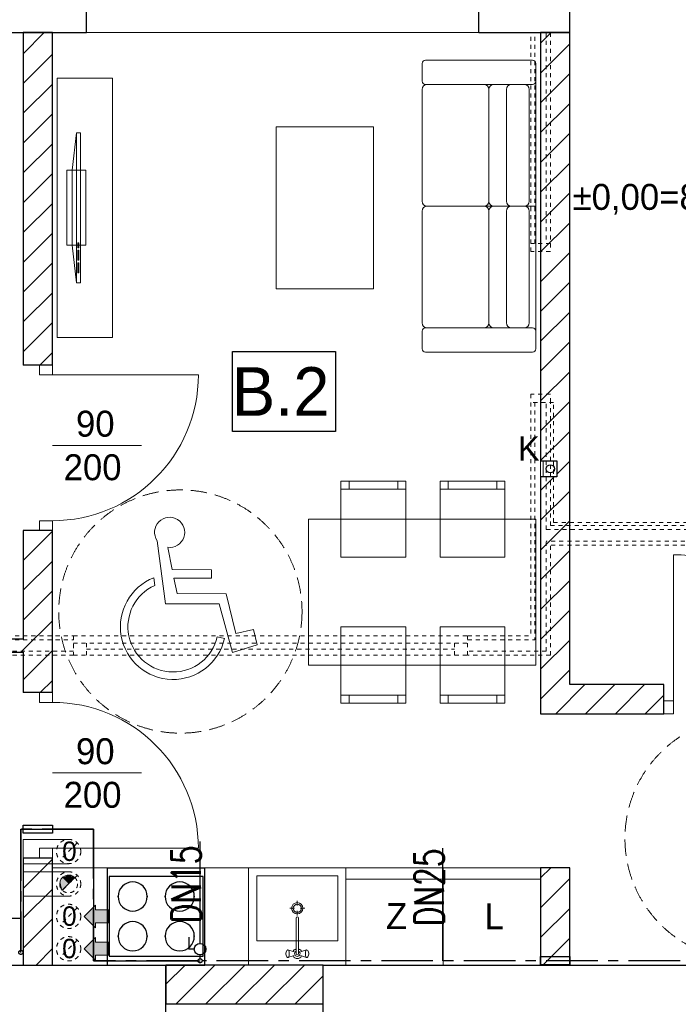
# Model space of a CAD drawing. Extents: x -220425 to -32551, y -64521 to 77206.
# Tile 25 of 59: x -181694 to -177633, y -3767 to 2305. Entities that reach past the tile are written whole.
import ezdxf
from ezdxf.lldxf.tags import DXFTag

# ---------------------------------------------------------------- set-up
doc = ezdxf.new("R2010")
doc.units = 0
doc.header["$MEASUREMENT"] = 0
for name, pattern in [('Hidden Line', [50, 25, -25]), ('Krawędzie ukryte', [150, 100, -50]), ('MITTE', [50.8, 31.75, -6.35, 6.35, -6.35])]:
    doc.linetypes.add(name, pattern=pattern)
for name, color, linetype in [('#op-kan-san', 3, 'Continuous'), ('#opisy', 252, 'Continuous'), ('_MK_opis gazu', 3, 'Continuous'), ('armatura', 6, 'Continuous'), ('Drzwi ArchiCAD', 7, 'Continuous')]:
    doc.layers.add(name, color=color, linetype=linetype)
for name, color, linetype, lineweight, true_color in [('Arch drzwi_Nr_Pióra__4', 7, 'Continuous', 9, 0x029e21), ('Arch obudowy GK_Nr_Pióra__9', 7, 'Continuous', 13, 0x3dad99), ('Arch okna_Nr_Pióra__4', 7, 'Continuous', 9, 0x029e21), ('arch wypelnienia_Nr_Pióra__89', 7, 'Continuous', 20, 0x71cebe), ('Arch wyposarzenie_Nr_Pióra__2', 7, 'Continuous', 13, 0x7f7f7f), ('Arch wyposarzenie_Nr_Pióra__9', 7, 'Continuous', 13, 0x3dad99), ('Arch wyposazenie_Nr_Pióra__9', 7, 'Continuous', 13, 0x3dad99)]:
    doc.layers.add(name, color=color, linetype=linetype, lineweight=lineweight, true_color=true_color)
for name, color, linetype, lineweight in [('Arch IS_Nr_Pióra__52', 34, 'Continuous', 25), ('Arch kominy_Nr_Pióra__1', 7, 'Continuous', 25), ('Arch kominy_Nr_Pióra__10', 134, 'Continuous', 18), ('Arch kominy_Nr_Pióra__21', 7, 'Continuous', 9), ('Arch opisy_Nr_Pióra__21', 7, 'Continuous', 9), ('arch wypelnienia_Nr_Pióra__21', 7, 'Continuous', 9), ('Arch wyposazenie_Nr_Pióra__100', 2, 'Continuous', 25), ('Arch ściany nośne_Nr_Pióra__21', 7, 'Continuous', 9), ('Arch ściany nośne_Nr_Pióra__27', 7, 'Continuous', 30), ('Drzwi ArchiCAD_Nr_Pióra__27', 7, 'Continuous', 30), ('Drzwi ArchiCAD_Nr_Pióra__5', 7, 'Continuous', 13), ('INWENT OPISY_Nr_Pióra__52', 34, 'Continuous', 25), ('INWENT RZĘDNE_Nr_Pióra__21', 7, 'Continuous', 9), ('INWENT. DRZWI_Nr_Pióra__101', 8, 'Continuous', 13), ('INWENT. OKNA_Nr_Pióra__101', 8, 'Continuous', 13), ('INWENT.ŚCIANY_Nr_Pióra__1', 7, 'Continuous', 25), ('INWENT.ŚCIANY_Nr_Pióra__101', 8, 'Continuous', 13), ('IS_Zimna_woda', 5, 'SOLID', 30), ('Istniejące stropy_Nr_Pióra__5', 7, 'Continuous', 13)]:
    doc.layers.add(name, color=color, linetype=linetype, lineweight=lineweight)
doc.styles.add('GENERATED_STYLE_2', font='txt')
doc.styles.add('GENERATED_STYLE_4', font='txt')
doc.styles.add('GENERATED_STYLE_6', font='txt')
doc.styles.add('ROMANS', font='romans.shx', dxfattribs={"width": 0.85, "height": 0.11})
tags = doc.linetypes.add('SOLID', pattern=[10, 10, 0]).pattern_tags.tags
tags[6:7] = [DXFTag(74, 4), DXFTag(75, 0), DXFTag(340, '0'), DXFTag(46, 0.0), DXFTag(50, 0.0), DXFTag(44, 0.0), DXFTag(45, 0.0)]
tags[4:5] = [DXFTag(74, 4), DXFTag(75, 0), DXFTag(340, '0'), DXFTag(46, 0.0), DXFTag(50, 0.0), DXFTag(44, 0.0), DXFTag(45, 0.0)]
pattern_1 = [(45, (197252.38, 10015.15), (-91.92388, 91.92388), [])]

# ---------------------------------------------------------------- blocks, each defined once
blk = doc.blocks.new('A$C68B6B573')
at = {"layer": 'Arch ściany nośne_Nr_Pióra__21', "linetype": 'Continuous'}
h = blk.add_hatch(dxfattribs=at)
h.set_pattern_fill('Common_Brick', color=252, style=0, pattern_type=2)
h.set_pattern_definition(pattern_1)
h.paths.add_polyline_path([(15760, 12240), (15580, 12240), (15580, 10190), (15680, 10190), (15760, 10190)], flags=0)
h = blk.add_hatch(dxfattribs=at)
h.set_pattern_fill('Common_Brick', color=252, style=0, pattern_type=2)
h.set_pattern_definition(pattern_1)
h.paths.add_polyline_path([(18770, 12240), (18770, 9600), (18950, 9600), (18950, 12240)], flags=0)
h = blk.add_hatch(dxfattribs=at)
h.set_pattern_fill('Common_Brick', color=252, style=0, pattern_type=2)
h.set_pattern_definition(pattern_1)
h.paths.add_polyline_path([(18870, 9600), (18870, 9500), (18950, 9500), (18950, 9600)], flags=0)
h = blk.add_hatch(dxfattribs=at)
h.set_pattern_fill('Common_Brick', color=252, style=0, pattern_type=2)
h.set_pattern_definition(pattern_1)
h.paths.add_polyline_path([(18770, 9500), (18770, 8040), (18950, 8220), (18950, 9500)], flags=0)
h = blk.add_hatch(dxfattribs=at)
h.set_pattern_fill('Common_Brick', color=252, style=0, pattern_type=2)
h.set_pattern_definition(pattern_1)
h.paths.add_polyline_path([(15580, 8170), (15680, 8170), (15760, 8170), (15760, 9170), (15680, 9170), (15580, 9170)], flags=0)
h = blk.add_hatch(dxfattribs=at)
h.set_pattern_fill('Common_Brick', color=252, style=0, pattern_type=2)
h.set_pattern_definition(pattern_1)
h.paths.add_polyline_path([(12820, 8420), (15580, 8420), (15580, 8500), (12820, 8500)], flags=0)
h = blk.add_hatch(dxfattribs=at)
h.set_pattern_fill('Common_Brick', color=252, style=0, pattern_type=2)
h.set_pattern_definition(pattern_1)
h.paths.add_polyline_path([(18770, 8040), (19530, 8040), (19530, 8120), (19530, 8220), (18950, 8220)], flags=0)
h = blk.add_hatch(dxfattribs=at)
h.set_pattern_fill('Common_Brick', color=252, style=0, pattern_type=2)
h.set_pattern_definition(pattern_1)
h.paths.add_polyline_path([(15580, 6490), (15760, 6490), (15760, 7150), (15680, 7150), (15580, 7150)], flags=0)
h = blk.add_hatch(dxfattribs=at)
h.set_pattern_fill('Common_Brick', color=252, style=0, pattern_type=2)
h.set_pattern_definition(pattern_1)
h.paths.add_polyline_path([(18770, 7090), (18770, 6490), (18950, 6490), (18950, 7090)], flags=0)
h = blk.add_hatch(dxfattribs=at)
h.set_pattern_fill('Common_Brick', color=252, style=0, pattern_type=2)
h.set_pattern_definition(pattern_1)
h.paths.add_polyline_path([(16460, 6250), (17430, 6250), (17430, 6490), (16460, 6490)], flags=0)
at = {"color": 252}
for p, q in [((16869.8, 9779.9), (16869.8, 10274)), ((16869.8, 10274), (17505.1, 10274)), ((17505.1, 10274), (17505.1, 9779.9)), ((17505.1, 9779.9), (16869.8, 9779.9))]:
    blk.add_line(p, q, dxfattribs=at)
at = {"layer": 'Arch IS_Nr_Pióra__52', "color": 252, "linetype": 'Continuous'}
blk.add_circle((18830, 9550), 25, dxfattribs=at)
at = {"layer": 'Arch kominy_Nr_Pióra__1', "color": 252, "linetype": 'Continuous'}
for points in [[(16025, 6720), (15955, 6790), (16025, 6860)], [(16105, 6750), (16025, 6830), (16105, 6830)], [(16025, 6750), (16025, 6830), (16105, 6750)], [(16025, 6520), (15955, 6590), (16025, 6660)], [(16105, 6550), (16025, 6630), (16105, 6630)], [(16025, 6550), (16025, 6630), (16105, 6550)]]:
    blk.add_solid(points, dxfattribs=at)
at = {"layer": 'Arch kominy_Nr_Pióra__21', "color": 252, "linetype": 'Continuous'}
for p, q in [((15860, 7265), (15580, 7265)), ((15580, 7265), (15580, 7115)), ((15860, 7115), (15580, 7115)), ((15860, 7065), (15580, 7065)), ((15580, 7065), (15580, 6915)), ((15860, 6915), (15580, 6915)), ((16025, 6860), (15955, 6790)), ((16025, 6830), (16025, 6860)), ((16105, 6830), (16025, 6830)), ((16105, 6830), (16105, 6750)), ((15955, 6790), (16025, 6720)), ((16105, 6750), (16025, 6750)), ((16025, 6750), (16025, 6720)), ((16025, 6660), (15955, 6590)), ((16025, 6630), (16025, 6660)), ((16105, 6630), (16025, 6630)), ((16105, 6630), (16105, 6550)), ((15955, 6590), (16025, 6520)), ((16105, 6550), (16025, 6550)), ((16025, 6550), (16025, 6520))]:
    blk.add_line(p, q, dxfattribs=at)
at = {"layer": 'Arch kominy_Nr_Pióra__21', "color": 252, "linetype": 'Hidden Line'}
for p, q in [((15913, 7243), (15807, 7137)), ((15913, 7043), (15807, 6937)), ((15913, 6843), (15807, 6737)), ((15913, 6643), (15807, 6537))]:
    blk.add_line(p, q, dxfattribs=at)
for centre, radius in [((15860, 7190), 75), ((15860, 6990), 75), ((15860, 6990), 55), ((15860, 6790), 75), ((15860, 6590), 75)]:
    blk.add_circle(centre, radius, dxfattribs=at)
at = {"layer": 'Arch obudowy GK_Nr_Pióra__9', "color": 252, "linetype": 'Continuous'}
for p, q in [((18770, 9500), (18770, 9600)), ((18785, 9500), (18785, 9600))]:
    blk.add_line(p, q, dxfattribs=at)
at = {"layer": 'Arch okna_Nr_Pióra__4', "color": 252, "linetype": 'Continuous'}
for p, q in [((15970, 12240), (18390, 12240)), ((16310, 9694.3), (15760, 9694.3)), ((16310, 7674.3), (15760, 7674.3))]:
    blk.add_line(p, q, dxfattribs=at)
at = {"layer": 'Arch opisy_Nr_Pióra__21', "color": 252, "linetype": 'Continuous'}
for p, q in [((16869.8, 9779.9), (16869.8, 10274)), ((16869.8, 10274), (17505.1, 10274)), ((17505.1, 10274), (17505.1, 9779.9)), ((17505.1, 9779.9), (16869.8, 9779.9))]:
    blk.add_line(p, q, dxfattribs=at)
at = {"layer": 'Arch opisy_Nr_Pióra__21', "color": 252, "linetype": 'Krawędzie ukryte'}
for centre in [(16549.1, 8670), (20040, 7270)]:
    blk.add_circle(centre, 750, dxfattribs=at)
at = {"layer": 'arch wypelnienia_Nr_Pióra__21', "color": 252, "linetype": 'Continuous'}
blk.add_line((15821.1, 6951.1), (15898.9, 7028.9), dxfattribs=at)
for start, end in [(45, 180), (180, 225)]:
    blk.add_arc((15860, 6990), 55, start, end, dxfattribs=at)
at = {"layer": 'arch wypelnienia_Nr_Pióra__89', "color": 252, "linetype": 'Continuous'}
for points in [[(15860, 6990), (15821.1, 7028.9), (15860, 7045)], [(15860, 6990), (15860, 7045), (15898.9, 7028.9)], [(15809.2, 6969), (15805, 6990), (15809.2, 7000.1)], [(15821.1, 6951.1), (15809.2, 7000.1), (15821.1, 7028.9)], [(15809.2, 6969), (15809.2, 7000.1), (15821.1, 6951.1)], [(15821.1, 6951.1), (15821.1, 7028.9), (15860, 6990)]]:
    blk.add_solid(points, dxfattribs=at)
at = {"layer": 'Arch wyposarzenie_Nr_Pióra__2', "color": 252, "linetype": 'Continuous'}
for p, q in [((16405.4, 9107), (16457.5, 8717.9)), ((16498.3, 8929), (16470.7, 9063.9)), ((16741.8, 8928), (16498.3, 8929)), ((16741.6, 8874.8), (16741.8, 8928)), ((16384.6, 8878.4), (16391, 8830.7)), ((16509.2, 8875.7), (16741.6, 8874.8)), ((16528.6, 8780.5), (16509.2, 8875.7)), ((16831.7, 8779.3), (16528.6, 8780.5)), ((16891.8, 8534.8), (16831.7, 8779.3)), ((16457.5, 8717.9), (16788.2, 8716.5)), ((16788.2, 8716.5), (16869.6, 8417.3)), ((16821.2, 8504.1), (16775.9, 8514.4)), ((17000.1, 8558.4), (16891.8, 8534.8)), ((17023.3, 8463.9), (17000.1, 8558.4)), ((16869.6, 8417.3), (17023.3, 8463.9))]:
    blk.add_line(p, q, dxfattribs=at)
for centre, major_axis, start_param, end_param in [((16482.9, 9158.2), (92.9, 0), 4.583801, 10.008202), ((16504.2, 8576.1), (325.1, 0), 1.947533, 6.059917), ((16504.2, 8576.1), (278.7, 0), 1.989195, 6.059917)]:
    blk.add_ellipse(centre, major_axis=major_axis, ratio=0.999933, start_param=start_param, end_param=end_param, dxfattribs=at)
at = {"layer": 'Arch wyposarzenie_Nr_Pióra__9', "color": 252, "linetype": 'Continuous'}
for p, q in [((17270, 6885.5), (17270, 6856.7)), ((17224.5, 6840), (17253.3, 6840)), ((17270, 6823.3), (17270, 6794.5)), ((17286.7, 6840), (17315.5, 6840)), ((17262.1, 6778.9), (17262.1, 6558.6)), ((17277.9, 6558.6), (17277.9, 6778.9)), ((17200.9, 6570), (17200, 6563.5)), ((17200, 6563.5), (17200, 6556.5)), ((17202.4, 6575.3), (17200.9, 6570)), ((17204.4, 6578.8), (17202.4, 6575.3)), ((17209.6, 6582.6), (17204.4, 6578.8)), ((17212.4, 6584), (17209.6, 6582.6)), ((17249.9, 6572), (17212.4, 6584)), ((17215.2, 6582.6), (17212.4, 6584)), ((17217.7, 6578.4), (17215.2, 6582.6)), ((17219.5, 6572), (17217.7, 6578.4)), ((17220.5, 6564.2), (17219.5, 6572)), ((17220.5, 6555.8), (17220.5, 6564.2)), ((17290.1, 6572), (17327.6, 6584)), ((17320.5, 6572), (17319.5, 6564.2)), ((17319.5, 6564.2), (17319.5, 6555.8)), ((17322.3, 6578.4), (17320.5, 6572)), ((17324.8, 6582.6), (17322.3, 6578.4)), ((17327.6, 6584), (17324.8, 6582.6)), ((17330.4, 6582.6), (17327.6, 6584)), ((17330.4, 6582.6), (17335.6, 6578.8)), ((17337.6, 6575.3), (17335.6, 6578.8)), ((17339.1, 6570), (17337.6, 6575.3)), ((17340, 6563.5), (17339.1, 6570)), ((17340, 6556.5), (17340, 6563.5)), ((17200, 6556.5), (17200.9, 6550)), ((17200.9, 6550), (17202.4, 6544.7)), ((17202.4, 6544.7), (17204.4, 6541.2)), ((17209.6, 6537.4), (17204.4, 6541.2)), ((17209.6, 6537.4), (17212.4, 6536)), ((17249.9, 6548), (17212.4, 6536)), ((17212.4, 6536), (17215.2, 6537.4)), ((17215.2, 6537.4), (17217.7, 6541.6)), ((17217.7, 6541.6), (17219.5, 6548)), ((17219.5, 6548), (17220.5, 6555.8)), ((17290.1, 6548), (17327.6, 6536)), ((17319.5, 6555.8), (17320.5, 6548)), ((17320.5, 6548), (17322.3, 6541.6)), ((17322.3, 6541.6), (17324.8, 6537.4)), ((17324.8, 6537.4), (17327.6, 6536)), ((17327.6, 6536), (17330.4, 6537.4)), ((17330.4, 6537.4), (17335.6, 6541.2)), ((17335.6, 6541.2), (17337.6, 6544.7)), ((17337.6, 6544.7), (17339.1, 6550)), ((17339.1, 6550), (17340, 6556.5))]:
    blk.add_line(p, q, dxfattribs=at)
for radius in [35, 25]:
    blk.add_circle((17270, 6840), radius, dxfattribs=at)
for centre, radius, start, end in [((17270, 6778.9), 7.88, 0, 180), ((17270, 6560), 30, 105.22531, 152.02347), ((17270, 6560), 16.8, 118.05488, 61.94512), ((17270, 6560), 8, 190, 350), ((17270, 6560), 30, 27.97653, 74.77469), ((17270, 6560), 30, 207.97653, 332.02347)]:
    blk.add_arc(centre, radius, start, end, dxfattribs=at)
at = {"layer": 'Arch wyposazenie_Nr_Pióra__100', "color": 252, "linetype": 'Continuous'}
for p, q in [((16100, 6490), (16100, 7090)), ((16100, 7090), (16700, 7090)), ((16700, 6490), (16700, 7090)), ((16110, 7035), (16110, 6545)), ((16690, 7035), (16110, 7035)), ((16690, 6545), (16690, 7035)), ((16110, 6545), (16690, 6545)), ((16100, 6490), (16700, 6490))]:
    blk.add_line(p, q, dxfattribs=at)
for centre, start, end in [((16255, 6912.5), 0, 180), ((16545, 6912.5), 0, 180), ((16255, 6912.5), 180, 0), ((16545, 6912.5), 180, 0), ((16255, 6667.5), 0, 180), ((16545, 6667.5), 0, 180), ((16255, 6667.5), 180, 0), ((16545, 6667.5), 180, 0)]:
    blk.add_arc(centre, 90, start, end, dxfattribs=at)
for p in [(16165, 6912.5), (16345, 6912.5), (16455, 6912.5), (16635, 6912.5), (16165, 6667.5), (16345, 6667.5), (16455, 6667.5), (16635, 6667.5)]:
    blk.add_point(p, dxfattribs=at)
at = {"layer": 'Arch wyposazenie_Nr_Pióra__9', "color": 252, "linetype": 'Continuous'}
for p, q in [((18040, 11940), (18040, 12050)), ((18060, 12070), (18720, 12070)), ((18740, 12050), (18740, 11940)), ((15790, 11960), (15790, 10360)), ((16130, 11960), (15790, 11960)), ((16130, 10360), (16130, 11960)), ((18720, 11920), (18060, 11920)), ((18070, 11920), (18421.3, 11920)), ((18670, 11920), (18481.3, 11920)), ((18740, 11940), (18740, 11170)), ((18040, 11200), (18040, 11890)), ((18451.3, 11890), (18451.3, 11200)), ((18451.3, 11890), (18451.3, 11200)), ((18560, 11890), (18560, 11200)), ((18700, 11200), (18700, 11890)), ((17140, 11660), (17140, 10660)), ((17740, 11660), (17140, 11660)), ((17740, 10660), (17740, 11660)), ((15882.8, 11391.4), (15907.8, 11622.8)), ((15907.8, 11622.8), (15907.8, 10697.2)), ((15907.8, 11622.8), (15932.8, 11622.8)), ((15932.8, 11622.8), (15932.8, 10697.2)), ((15850, 10928.6), (15850, 11391.4)), ((15850, 11391.4), (15965.7, 11391.4)), ((15882.8, 10928.6), (15882.8, 11391.4)), ((15965.7, 11391.4), (15965.7, 10928.6)), ((18040, 11140), (18040, 10450)), ((18421.3, 11170), (18070, 11170)), ((18421.3, 11170), (18070, 11170)), ((18481.3, 11170), (18421.3, 11170)), ((18481.3, 11170), (18421.3, 11170)), ((18451.3, 10450), (18451.3, 11140)), ((18451.3, 10450), (18451.3, 11140)), ((18481.3, 11170), (18670, 11170)), ((18481.3, 11170), (18670, 11170)), ((18560, 10450), (18560, 11140)), ((18740, 11170), (18670, 11170)), ((18740, 11170), (18670, 11170)), ((18700, 11140), (18700, 10450)), ((18740, 10400), (18740, 11170)), ((15922.8, 10944), (15916.6, 10944)), ((15916.6, 10944), (15916.6, 10913.2)), ((15922.8, 10913.2), (15922.8, 10944)), ((15965.7, 10928.6), (15850, 10928.6)), ((15907.8, 10697.2), (15882.8, 10928.6)), ((15916.6, 10913.2), (15922.8, 10913.2)), ((15916.6, 10897.8), (15916.6, 10836.1)), ((15922.8, 10897.8), (15916.6, 10897.8)), ((15922.8, 10836.1), (15922.8, 10897.8)), ((15916.6, 10836.1), (15922.8, 10836.1)), ((15916.6, 10820.6), (15916.6, 10758.9)), ((15922.8, 10820.6), (15916.6, 10820.6)), ((15922.8, 10758.9), (15922.8, 10820.6)), ((15916.6, 10758.9), (15922.8, 10758.9)), ((15932.8, 10697.2), (15907.8, 10697.2)), ((17140, 10660), (17740, 10660)), ((18040, 10400), (18040, 10290)), ((18720, 10420), (18060, 10420)), ((18070, 10420), (18421.3, 10420)), ((18670, 10420), (18481.3, 10420)), ((18740, 10290), (18740, 10400)), ((15790, 10360), (16130, 10360)), ((18060, 10270), (18720, 10270)), ((17539.1, 9475), (17539.1, 9005)), ((17939.1, 9475), (17539.1, 9475)), ((17589.1, 9425), (17589.1, 9475)), ((17889.1, 9425), (17889.1, 9475)), ((17939.1, 9005), (17939.1, 9475)), ((18150, 9475), (18150, 9005)), ((18550, 9475), (18150, 9475)), ((18200, 9425), (18200, 9475)), ((18500, 9425), (18500, 9475)), ((18550, 9005), (18550, 9475)), ((17539.1, 9425), (17939.1, 9425)), ((18150, 9425), (18550, 9425)), ((18740, 9240), (17339.1, 9240)), ((17339.1, 9240), (17339.1, 8340)), ((18740, 8340), (18740, 9240)), ((17539.1, 9005), (17939.1, 9005)), ((18150, 9005), (18550, 9005)), ((17539.1, 8105), (17539.1, 8575)), ((17539.1, 8575), (17939.1, 8575)), ((17939.1, 8575), (17939.1, 8105)), ((18150, 8105), (18150, 8575)), ((18150, 8575), (18550, 8575)), ((18550, 8575), (18550, 8105)), ((17339.1, 8340), (18740, 8340)), ((17539.1, 8155), (17939.1, 8155)), ((17589.1, 8155), (17589.1, 8105)), ((17889.1, 8155), (17889.1, 8105)), ((18150, 8155), (18550, 8155)), ((18200, 8155), (18200, 8105)), ((18500, 8155), (18500, 8105)), ((17939.1, 8105), (17539.1, 8105)), ((18550, 8105), (18150, 8105)), ((18770, 7090), (15760, 7090)), ((16970, 7090), (16970, 6490)), ((17570, 7090), (16970, 7090)), ((17570, 7090), (17570, 6490)), ((17570, 7090), (18170, 7090)), ((17570, 6490), (17570, 7090)), ((18770, 7090), (18170, 7090)), ((18170, 7090), (18170, 6490)), ((18170, 7090), (18170, 6490)), ((18770, 6490), (18770, 7090)), ((17020, 7040), (17520, 7040)), ((17020, 6640), (17020, 7040)), ((17520, 7040), (17520, 6640)), ((17570, 6540), (17570, 7040)), ((17570, 7020), (18170, 7020)), ((18770, 7020), (18170, 7020)), ((17520, 6640), (17020, 6640)), ((17570, 6490), (16970, 6490)), ((18170, 6490), (17570, 6490)), ((18170, 6490), (18770, 6490))]:
    blk.add_line(p, q, dxfattribs=at)
for centre, radius, start, end in [((18060, 12050), 20, 90, 180), ((18720, 12050), 20, 0, 90), ((18060, 11940), 20, 180, 270), ((18070, 11890), 30, 90, 180), ((18421.3, 11890), 30, 0, 90), ((18481.3, 11890), 30, 90, 180), ((18590, 11890), 30, 90, 180), ((18670, 11890), 30, 0, 90), ((18720, 11940), 20, 270, 0), ((18070, 11200), 30, 180, 270), ((18421.3, 11200), 30, 270, 0), ((18481.3, 11200), 30, 180, 270), ((18590, 11200), 30, 180, 270), ((18670, 11200), 30, 270, 0), ((18070, 11140), 30, 90, 180), ((18421.3, 11140), 30, 0, 90), ((18481.3, 11140), 30, 90, 180), ((18590, 11140), 30, 90, 180), ((18670, 11140), 30, 0, 90), ((18070, 10450), 30, 180, 270), ((18421.3, 10450), 30, 270, 0), ((18481.3, 10450), 30, 180, 270), ((18590, 10450), 30, 180, 270), ((18670, 10450), 30, 270, 0), ((18060, 10400), 20, 90, 180), ((18720, 10400), 20, 0, 90), ((18060, 10290), 20, 180, 270), ((18720, 10290), 20, 270, 0)]:
    blk.add_arc(centre, radius, start, end, dxfattribs=at)
at = {"layer": 'Arch ściany nośne_Nr_Pióra__27', "color": 252, "linetype": 'Continuous'}
for p, q in [((15760, 12240), (15580, 12240)), ((15580, 12240), (15580, 10190)), ((15760, 10190), (15760, 12240)), ((18950, 12240), (18770, 12240)), ((18770, 12240), (18770, 9600)), ((18950, 9600), (18950, 12240)), ((15680, 10190), (15580, 10190)), ((15760, 10190), (15680, 10190)), ((18770, 9600), (18870, 9600)), ((18870, 9600), (18870, 9500)), ((18950, 9500), (18950, 9600)), ((18870, 9500), (18770, 9500)), ((18770, 9500), (18770, 8040)), ((18950, 8220), (18950, 9500)), ((15580, 9170), (15580, 8500)), ((15680, 9170), (15580, 9170)), ((15760, 9170), (15680, 9170)), ((15760, 8170), (15760, 9170)), ((15580, 8500), (12820, 8500)), ((12820, 8420), (15580, 8420)), ((15580, 8420), (15580, 8170)), ((19530, 8220), (18950, 8220)), ((19530, 8120), (19530, 8220)), ((15680, 8170), (15580, 8170)), ((15760, 8170), (15680, 8170)), ((19530, 8040), (19530, 8120)), ((18770, 8040), (19530, 8040)), ((15580, 7150), (15580, 6490)), ((15680, 7150), (15580, 7150)), ((15760, 7150), (15680, 7150)), ((15760, 6490), (15760, 7150)), ((18950, 7090), (18770, 7090)), ((18770, 7090), (18770, 6490)), ((18950, 6490), (18950, 7090)), ((15580, 6490), (15760, 6490)), ((16460, 6490), (16460, 6250)), ((17430, 6490), (16460, 6490)), ((17430, 6250), (17430, 6490)), ((18770, 6490), (18950, 6490)), ((16460, 6250), (17430, 6250))]:
    blk.add_line(p, q, dxfattribs=at)
at = {"layer": 'Drzwi ArchiCAD_Nr_Pióra__27', "color": 252, "linetype": 'Continuous'}
for p, q in [((15760, 10190), (15680, 10190)), ((15760, 9170), (15680, 9170)), ((15760, 8170), (15680, 8170)), ((19530, 8040), (19530, 8120)), ((15760, 7150), (15680, 7150))]:
    blk.add_line(p, q, dxfattribs=at)
at = {"layer": 'Drzwi ArchiCAD_Nr_Pióra__5', "color": 252, "linetype": 'Continuous'}
for p, q in [((15680, 10190), (15760, 10190)), ((15680, 10130), (15680, 10190)), ((15760, 10190), (15760, 10130)), ((15760, 10130), (15680, 10130)), ((15760, 10130), (16660, 10130)), ((15680, 9230), (15760, 9230)), ((15680, 9170), (15680, 9230)), ((15760, 9230), (15760, 9170)), ((15760, 9170), (15680, 9170)), ((19590, 8120), (19590, 9020)), ((15760, 8170), (15680, 8170)), ((15680, 8170), (15680, 8110)), ((15760, 8110), (15760, 8170)), ((15680, 8110), (15760, 8110)), ((19530, 8040), (19530, 8120)), ((19530, 8120), (19590, 8120)), ((19590, 8120), (19590, 8040)), ((19590, 8040), (19530, 8040)), ((15680, 7210), (15680, 7150)), ((15760, 7210), (15680, 7210)), ((15760, 7210), (16660, 7210)), ((15760, 7150), (15760, 7210)), ((15680, 7150), (15760, 7150))]:
    blk.add_line(p, q, dxfattribs=at)
for centre, start, end in [((15760, 10130), 270, 0), ((19590, 8120), 0, 90), ((15760, 7210), 0, 90)]:
    blk.add_arc(centre, 900, start, end, dxfattribs=at)
at = {"layer": 'INWENT. DRZWI_Nr_Pióra__101', "color": 252, "linetype": 'Hidden Line'}
for p, q in [((18710, 10890), (18710, 10940)), ((18830, 10940), (18830, 10890)), ((18830, 10890), (18710, 10890)), ((18710, 10010), (18710, 9960)), ((18830, 10010), (18710, 10010)), ((18830, 9960), (18830, 10010))]:
    blk.add_line(p, q, dxfattribs=at)
at = {"layer": 'INWENT. OKNA_Nr_Pióra__101', "color": 252, "linetype": 'Hidden Line'}
for p, q in [((15890, 8520), (18320, 8520)), ((15890, 8475), (18320, 8475)), ((15970, 8400), (15970, 8475)), ((18240, 8400), (18240, 8475)), ((15890, 8400), (18320, 8400)), ((15970, 8437.5), (18240, 8437.5))]:
    blk.add_line(p, q, dxfattribs=at)
at = {"layer": 'INWENT.ŚCIANY_Nr_Pióra__1', "color": 252, "linetype": 'Continuous'}
for p, q in [((15970, 12240), (15970, 12660)), ((18390, 12240), (18390, 12660)), ((18950, 12240), (18950, 12660)), ((15390, 12240), (15970, 12240)), ((18390, 12240), (18950, 12240)), ((13950, 6490), (16460, 6490)), ((16460, 6070), (16460, 6490)), ((17430, 6070), (17430, 6490)), ((17430, 6490), (23480, 6490))]:
    blk.add_line(p, q, dxfattribs=at)
at = {"layer": 'INWENT.ŚCIANY_Nr_Pióra__101', "color": 252, "linetype": 'Hidden Line'}
for p, q in [((18710, 10940), (18710, 12240)), ((18735, 10940), (18735, 12240)), ((18805, 12240), (18805, 10940)), ((18830, 12240), (18830, 10940)), ((18830, 10940), (18710, 10940)), ((18710, 9960), (18710, 8520)), ((18850, 9960), (18710, 9960)), ((18735, 9960), (18735, 8495)), ((18805, 9175), (18805, 9960)), ((18830, 9200), (18830, 9960)), ((18850, 9220), (18850, 9960)), ((18805, 9175), (20460, 9175)), ((18830, 9200), (20460, 9200)), ((18850, 9220), (20460, 9220)), ((20460, 9105), (18805, 9105)), ((18805, 8425), (18805, 9105)), ((20460, 9080), (18830, 9080)), ((18830, 8400), (18830, 9080)), ((15330, 8520), (15890, 8520)), ((15890, 8520), (15890, 8400)), ((18320, 8400), (18320, 8520)), ((18320, 8520), (18710, 8520)), ((15330, 8495), (15890, 8495)), ((18320, 8495), (18735, 8495)), ((15890, 8425), (15330, 8425)), ((15890, 8400), (15330, 8400)), ((18805, 8425), (18320, 8425)), ((18830, 8400), (18320, 8400))]:
    blk.add_line(p, q, dxfattribs=at)
at = {"layer": 'Istniejące stropy_Nr_Pióra__5', "color": 252, "linetype": 'Krawędzie ukryte'}
blk.add_line((16460, 6490), (17430, 6490), dxfattribs=at)
at = {"layer": 'Arch drzwi_Nr_Pióra__4', "color": 252, "linetype": 'Continuous', "style": 'GENERATED_STYLE_6'}
for s, p in [('90', (15905.5, 9748.5)), ('200', (15829.3, 9479.8)), ('90', (15905.5, 7728.5)), ('200', (15829.3, 7459.8))]:
    blk.add_text(s, height=160, dxfattribs=at).set_placement(p)
at = {"layer": 'Arch kominy_Nr_Pióra__10', "color": 252, "linetype": 'Continuous', "style": 'GENERATED_STYLE_6'}
for p in [(15820, 7131.8), (15820, 6731.8), (15820, 6531.8)]:
    blk.add_text('0', height=120, dxfattribs=at).set_placement(p)
at = {"layer": 'Arch opisy_Nr_Pióra__21', "color": 252, "linetype": 'Continuous', "style": 'GENERATED_STYLE_4'}
blk.add_text('B.2', height=300, dxfattribs=at).set_placement((16866, 9877))
at = {"layer": 'Arch wyposazenie_Nr_Pióra__9', "color": 252, "linetype": 'Continuous', "style": 'GENERATED_STYLE_6'}
for s, p in [('Z', (17816.7, 6711.7)), ('L', (18424.3, 6710.4))]:
    blk.add_text(s, height=160, dxfattribs=at).set_placement(p)
at = {"layer": 'INWENT OPISY_Nr_Pióra__52', "color": 252, "linetype": 'Continuous', "style": 'GENERATED_STYLE_6'}
blk.add_text('K', height=150, dxfattribs=at).set_placement((18630, 9600.2))
at = {"layer": 'INWENT RZĘDNE_Nr_Pióra__21', "color": 252, "insert": (18967.2, 11098.9), "char_height": 160, "attachment_point": 7, "style": 'GENERATED_STYLE_2'}
blk.add_mtext('{±0,00=85,75 mnpm}', dxfattribs=at)

msp = doc.modelspace()

# ---------------------------------------------------------------- linework, layer by layer
at = {"layer": '#op-kan-san', "color": 7}
for p, q in [((-180582.062, -3378.226), (-180582.062, -2764.28)), ((-179084.404, -3498.681), (-179084.404, -2804.503)), ((-182354.727, -3236.681), (-181686.963, -3236.681))]:
    msp.add_line(p, q, dxfattribs=at)
at = {"layer": '_MK_opis gazu', "color": 6}
for points in [[(-181672.426, -2662.838), (-181492.38, -2662.838), (-181492.472, -2712.838), (-181672.517, -2712.838), (-181672.426, -2662.838)], [(-178482.466, -3473.569), (-178302.42, -3473.569), (-178302.511, -3523.569), (-178482.557, -3523.569), (-178482.466, -3473.569)]]:
    msp.add_lwpolyline(points, dxfattribs=at)
at = {"layer": 'armatura'}
for p in [(-180650.691, -3353.012), (-180617.69, -3427.2)]:
    msp.add_line(p, (-180650.691, -3427.2), dxfattribs=at)
msp.add_circle((-180582.062, -3427.2), 35.628, dxfattribs=at)
at = {"layer": 'Drzwi ArchiCAD'}
msp.add_lwpolyline([(-181686.804, -3447.27), (-181686.946, -2687.874), (-181238.653, -2687.791), (-181238.503, -3499.04), (-180582.062, -3498.959)], dxfattribs=at)
at = {"layer": 'IS_Zimna_woda', "color": 2, "linetype": 'MITTE', "ltscale": 10}
for p, q in [((-181238.653, -2687.791), (-181686.946, -2687.874)), ((-181686.946, -2687.874), (-181686.807, -3434.77)), ((-181238.503, -3499.04), (-181238.653, -2687.791)), ((-180582.062, -3391.572), (-180582.062, -3378.226)), ((-180594.562, -3498.961), (-181238.503, -3499.04)), ((-180582.062, -3486.459), (-180582.062, -3462.828)), ((-176098.212, -3498.126), (-180569.562, -3498.957))]:
    msp.add_line(p, q, dxfattribs=at)
for centre in [(-181686.804, -3447.27), (-180582.062, -3498.959)]:
    msp.add_circle(centre, 12.5, dxfattribs=at)

# ---------------------------------------------------------------- block references
at = {"layer": 'Drzwi ArchiCAD'}
msp.add_blockref('A$C68B6B573', (-197252.38, -10015.148), dxfattribs=at)

# ---------------------------------------------------------------- texts
at = {"layer": '#opisy', "color": 3, "char_height": 180, "width": 460.74929, "attachment_point": 4, "rotation": 90, "line_spacing_factor": 0.6, "style": 'ROMANS'}
for s, insert in [('\\W0.75;DN15', (-180667.57, -3267.885)), ('\\W0.75;DN25', (-179169.593, -3286.87))]:
    msp.add_mtext(s, dxfattribs=dict(at, insert=insert))

doc.saveas('drawing.dxf')
